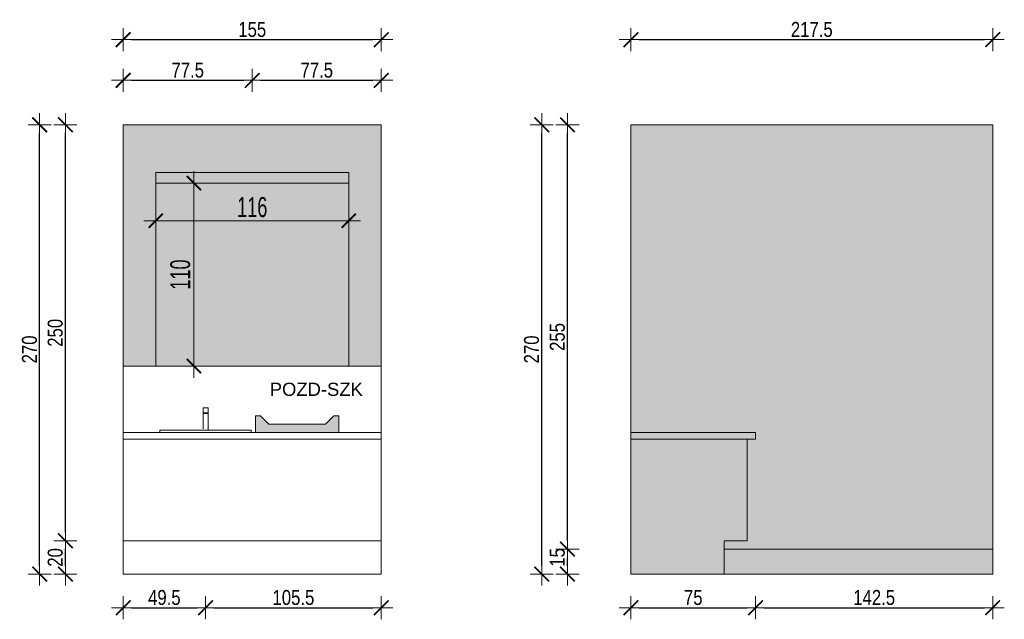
# Model space of a CAD drawing. Header units: millimetres. Extents: x -13532 to 2392, y -5241 to 5322.
# Tile 47 of 256: x -7431 to -6840, y -3612 to -3252. Entities that reach past the tile are written whole.
import ezdxf

# ---------------------------------------------------------------- set-up
doc = ezdxf.new("R2010")
doc.units = ezdxf.units.MM
doc.linetypes.add('DASHED', pattern=[19.05, 12.7, -6.35])
doc.layers.get('0').update_dxf_attribs({"lineweight": 9, "true_color": 0x939393})
doc.layers.get('Defpoints').update_dxf_attribs({"true_color": 0xdae6d4})
doc.layers.add('- 01 - DRZWI I OKNA', color=7, linetype='Continuous', lineweight=20, true_color=0x7f7f7f)
doc.layers.add('a___wymiary', color=7, linetype='Continuous', lineweight=5, true_color=0x666666)
for name, color, linetype, lineweight in [('- AGP-1_OPISY', 7, 'Continuous', 9), ('_A_ROZWINIĘCIA_MEBLE', 251, 'Continuous', 15), ('_A_ROZWINIĘCIA_WYMIARY', 252, 'Continuous', 15), ('cz-sr', 150, 'Continuous', 15)]:
    doc.layers.add(name, color=color, linetype=linetype, lineweight=lineweight)
doc.styles.add('ARIAL', font='arial.ttf', dxfattribs={"width": 0.8})
doc.styles.add('DIM', font='arial.ttf', dxfattribs={"width": 0.65})
doc.styles.get("Standard").update_dxf_attribs({"font": 'arial.ttf'})
doc.dimstyles.new('1_50', dxfattribs={"dimtxt": 9, "dimasz": 5, "dimexe": 1.25, "dimexo": 0.625, "dimgap": 1.5, "dimtad": 1, "dimdec": 3, "dimrnd": 0.5, "dimdsep": 46, "dimtxsty": 'ARIAL', "dimblk": 'znacznik', "dimcen": 1.5, "dimse1": 1, "dimse2": 1, "dimclrd": 6, "dimclrt": 6, "dimazin": 0, "dimtfac": 1, "dimtdec": 3, "dimtmove": 0, "dimatfit": 3, "dimldrblk": 'znacznik', "dimfxl": 1, "dimarcsym": 0})
doc.dimstyles.new('BP_EU_25-50', dxfattribs={"dimtxt": 12, "dimasz": 0.8, "dimexe": 0.75, "dimexo": 1, "dimgap": 2, "dimtad": 1, "dimdec": 0, "dimzin": 9, "dimdsep": 46, "dimtxsty": 'DIM', "dimblk": 'ARCH_1', "dimcen": 0, "dimdle": 50, "dimse1": 1, "dimse2": 1, "dimclrd": 256, "dimclre": 256, "dimclrt": 256, "dimadec": 0, "dimazin": 2, "dimtfac": 1, "dimtdec": 0, "dimtix": 1, "dimtmove": 2, "dimatfit": 0, "dimfxl": 0.75, "dimtolj": 1, "dimtzin": 0, "dimlwd": 15, "dimlwe": -1, "dimarcsym": 0})

# ---------------------------------------------------------------- blocks, each defined once
blk = doc.blocks.new('ffgfdd')
at = {"layer": '_A_ROZWINIĘCIA_MEBLE', "true_color": 0x999999}
h = blk.add_hatch(color=253, dxfattribs=at)
h.dxf.hatch_style = 1
h.paths.add_polyline_path([(24560.33, 7301.67), (24560.33, 7295.32), (24676.33, 7295.32), (24676.33, 7301.67)])
at = {"layer": '_A_ROZWINIĘCIA_MEBLE'}
h = blk.add_hatch(color=256, dxfattribs=at)
h.dxf.hatch_style = 1
h.set_gradient(color1=(101, 101, 97), rotation=45, centered=1, tint=1)
edge = h.paths.add_edge_path()
edge.add_line((24560.33, 7185.32), (24676.33, 7185.32))
edge.add_line((24676.33, 7185.32), (24676.33, 7295.32))
edge.add_line((24676.33, 7295.32), (24560.33, 7295.32))
edge.add_line((24560.33, 7295.32), (24560.33, 7188.5))
at = {"layer": '- 01 - DRZWI I OKNA'}
for points in [[(24560.33, 7185.32), (24560.33, 7295.32)], [(24560.33, 7295.32), (24670.33, 7295.32)], [(24676.33, 7185.32), (24676.33, 7295.32)], [(24560.33, 7185.32), (24676.33, 7185.32)]]:
    blk.add_lwpolyline(points, dxfattribs=at)
at = {"layer": '_A_ROZWINIĘCIA_MEBLE'}
blk.add_lwpolyline([(24560.33, 7301.67), (24676.33, 7301.67), (24676.33, 7295.32), (24560.33, 7295.32)], close=True, dxfattribs=at)
blk = doc.blocks.new('ARCH_1')
for p, q in [((0, 7.5), (0, -7.5)), ((8.92, 0), (-8.92, 0))]:
    blk.add_line(p, q)
at = {"const_width": 1.5}
blk.add_lwpolyline([(5.3, 5.3), (-5.3, -5.3)], dxfattribs=at)
blk = doc.blocks.new('*D742')
at = {"layer": '_A_ROZWINIĘCIA_WYMIARY', "lineweight": 15}
blk.add_line((-7234.35, -3372.46), (-7348.75, -3372.46), dxfattribs=at)
at = {"layer": 'Defpoints', "color": 0}
for p in [(-7349.55, -3372.46), (-7233.55, -3372.46), (-7349.55, -3379.69)]:
    blk.add_point(p, dxfattribs=at)
at = {"layer": '_A_ROZWINIĘCIA_WYMIARY', "lineweight": 15, "xscale": 0.8, "yscale": 0.8, "zscale": 0.8, "rotation": 180}
blk.add_blockref('ARCH_1', (-7349.55, -3372.46), dxfattribs=at)
at = {"layer": '_A_ROZWINIĘCIA_WYMIARY', "lineweight": 15, "xscale": 0.8, "yscale": 0.8, "zscale": 0.8}
blk.add_blockref('ARCH_1', (-7233.55, -3372.46), dxfattribs=at)
at = {"layer": '_A_ROZWINIĘCIA_WYMIARY', "insert": (-7291.55, -3364.34), "char_height": 12, "attachment_point": 5, "style": 'DIM'}
blk.add_mtext('\\A1;116', dxfattribs=at)
blk = doc.blocks.new('leżadełko')
at = {"true_color": 0xffffff}
h = blk.add_hatch(color=7, dxfattribs=at)
h.dxf.hatch_style = 1
h.paths.add_polyline_path([(2072.25, -4878.45), (2122.25, -4878.45), (2122.25, -4868.45), (2119.25, -4868.45), (2114.25, -4873.45), (2097.64, -4873.45), (2088.6, -4873.45), (2080.25, -4873.45), (2075.25, -4868.45), (2072.25, -4868.45)])
for p, q in [((2072.25, -4878.45), (2072.25, -4868.45)), ((2072.25, -4868.45), (2075.25, -4868.45)), ((2080.25, -4873.45), (2075.25, -4868.45)), ((2114.25, -4873.45), (2119.25, -4868.45)), ((2122.25, -4868.45), (2119.25, -4868.45)), ((2122.25, -4878.45), (2122.25, -4868.45)), ((2080.25, -4873.45), (2097.64, -4873.45)), ((2088.6, -4873.45), (2105.99, -4873.45)), ((2114.25, -4873.45), (2097.64, -4873.45)), ((2072.25, -4878.45), (2122.25, -4878.45))]:
    blk.add_line(p, q)
blk = doc.blocks.new('fgdfadfsfki')
at = {"layer": 'a___wymiary', "true_color": 0xffffff}
blk.add_hatch(color=7, dxfattribs=at).paths.add_polyline_path([(18708.92, 9116.67), (18708.92, 9120.67), (18783.92, 9120.67), (18783.92, 9116.67), (18783.92, 9035.67), (18727.92, 9035.67), (18727.92, 9055.67), (18713.92, 9055.67), (18713.92, 9116.67)])
at = {"layer": 'a___wymiary'}
for points in [[(18773.92, 9116.67), (18708.92, 9116.67), (18708.92, 9120.67), (18783.92, 9120.67), (18783.92, 9116.67)], [(18783.92, 9035.67), (18727.92, 9035.67), (18727.92, 9055.67), (18713.92, 9055.67), (18713.92, 9116.67), (18783.92, 9116.67), (18783.92, 9035.67)]]:
    blk.add_lwpolyline(points, dxfattribs=at)
blk = doc.blocks.new('*D743')
at = {"layer": '_A_ROZWINIĘCIA_WYMIARY', "lineweight": 15}
blk.add_line((-7326.62, -3459.03), (-7326.62, -3350.63), dxfattribs=at)
at = {"layer": 'Defpoints', "color": 0}
for p in [(-7326.62, -3349.83), (-7202.83, -3349.83), (-7245.25, -3459.83)]:
    blk.add_point(p, dxfattribs=at)
at = {"layer": '_A_ROZWINIĘCIA_WYMIARY', "lineweight": 15, "xscale": 0.8, "yscale": 0.8, "zscale": 0.8}
for p, rotation in [((-7326.62, -3349.83), 90), ((-7326.62, -3459.83), 270)]:
    blk.add_blockref('ARCH_1', p, dxfattribs=dict(at, rotation=rotation))
at = {"layer": '_A_ROZWINIĘCIA_WYMIARY', "insert": (-7334.75, -3404.83), "char_height": 12, "attachment_point": 5, "rotation": 90, "style": 'DIM'}
blk.add_mtext('\\A1;110', dxfattribs=at)
blk = doc.blocks.new('znacznik')
at = {"layer": 'a___wymiary'}
for p, q in [((0, 1.39), (0, -1.39)), ((1.39, 0), (-1.39, 0))]:
    blk.add_line(p, q, dxfattribs=at)
at = {"layer": 'a___wymiary', "const_width": 0.2}
blk.add_lwpolyline([(0.88, 0.88), (-0.88, -0.88)], dxfattribs=at)
blk = doc.blocks.new('*D749')
at = {"layer": 'cz-sr', "color": 6, "lineweight": -2}
blk.add_line((-7403.83, -3579.83), (-7403.83, -3569.83), dxfattribs=at)
at = {"layer": 'Defpoints', "color": 0}
for p in [(-7403.83, -3564.83), (-7372.35, -3564.83), (-7387.25, -3584.83)]:
    blk.add_point(p, dxfattribs=at)
at = {"layer": 'cz-sr', "color": 6, "lineweight": -2, "xscale": 5, "yscale": 5, "zscale": 5}
for p, rotation in [((-7403.83, -3564.83), 90), ((-7403.83, -3584.83), 270)]:
    blk.add_blockref('znacznik', p, dxfattribs=dict(at, rotation=rotation))
at = {"layer": 'cz-sr', "color": 6, "insert": (-7409.93, -3574.83), "char_height": 9, "attachment_point": 5, "rotation": 90, "style": 'ARIAL'}
blk.add_mtext('20', dxfattribs=at)
blk = doc.blocks.new('*D750')
at = {"layer": 'cz-sr', "color": 6, "lineweight": -2}
blk.add_line((-7419.32, -3579.83), (-7419.32, -3319.83), dxfattribs=at)
at = {"layer": 'Defpoints', "color": 0}
for p in [(-7419.32, -3314.83), (-7376.31, -3314.83), (-7387.25, -3584.83)]:
    blk.add_point(p, dxfattribs=at)
at = {"layer": 'cz-sr', "color": 6, "lineweight": -2, "xscale": 5, "yscale": 5, "zscale": 5}
for p, rotation in [((-7419.32, -3314.83), 90), ((-7419.32, -3584.83), 270)]:
    blk.add_blockref('znacznik', p, dxfattribs=dict(at, rotation=rotation))
at = {"layer": 'cz-sr', "color": 6, "insert": (-7425.41, -3449.83), "char_height": 9, "attachment_point": 5, "rotation": 90, "style": 'ARIAL'}
blk.add_mtext('270', dxfattribs=at)
blk = doc.blocks.new('*D751')
at = {"layer": 'cz-sr', "color": 6, "lineweight": -2}
blk.add_line((-7364.12, -3263.64), (-7218.98, -3263.64), dxfattribs=at)
at = {"layer": 'Defpoints', "color": 0}
for p in [(-7213.98, -3263.64), (-7213.98, -3275.88), (-7369.12, -3284.83)]:
    blk.add_point(p, dxfattribs=at)
at = {"layer": 'cz-sr', "color": 6, "lineweight": -2, "xscale": 5, "yscale": 5, "zscale": 5, "rotation": 180}
blk.add_blockref('znacznik', (-7369.12, -3263.64), dxfattribs=at)
at = {"layer": 'cz-sr', "color": 6, "lineweight": -2, "xscale": 5, "yscale": 5, "zscale": 5}
blk.add_blockref('znacznik', (-7213.98, -3263.64), dxfattribs=at)
at = {"layer": 'cz-sr', "color": 6, "insert": (-7291.55, -3257.54), "char_height": 9, "attachment_point": 5, "style": 'ARIAL'}
blk.add_mtext('155', dxfattribs=at)
blk = doc.blocks.new('*D752')
at = {"layer": 'cz-sr', "color": 6, "lineweight": -2}
blk.add_line((-7403.83, -3559.83), (-7403.83, -3319.83), dxfattribs=at)
at = {"layer": 'Defpoints', "color": 0}
for p in [(-7403.83, -3314.83), (-7387.25, -3314.83), (-7387.25, -3564.83)]:
    blk.add_point(p, dxfattribs=at)
at = {"layer": 'cz-sr', "color": 6, "lineweight": -2, "xscale": 5, "yscale": 5, "zscale": 5}
for p, rotation in [((-7403.83, -3314.83), 90), ((-7403.83, -3564.83), 270)]:
    blk.add_blockref('znacznik', p, dxfattribs=dict(at, rotation=rotation))
at = {"layer": 'cz-sr', "color": 6, "insert": (-7409.93, -3439.83), "char_height": 9, "attachment_point": 5, "rotation": 90, "style": 'ARIAL'}
blk.add_mtext('250', dxfattribs=at)
blk = doc.blocks.new('*D753')
at = {"layer": 'cz-sr', "color": 6, "lineweight": -2}
blk.add_line((-7364.12, -3605.07), (-7324.62, -3605.07), dxfattribs=at)
at = {"layer": 'Defpoints', "color": 0}
for p in [(-7319.62, -3498.33), (-7369.12, -3584.83), (-7319.62, -3605.07)]:
    blk.add_point(p, dxfattribs=at)
at = {"layer": 'cz-sr', "color": 6, "lineweight": -2, "xscale": 5, "yscale": 5, "zscale": 5, "rotation": 180}
blk.add_blockref('znacznik', (-7369.12, -3605.07), dxfattribs=at)
at = {"layer": 'cz-sr', "color": 6, "lineweight": -2, "xscale": 5, "yscale": 5, "zscale": 5}
blk.add_blockref('znacznik', (-7319.62, -3605.07), dxfattribs=at)
at = {"layer": 'cz-sr', "color": 6, "insert": (-7344.37, -3598.97), "char_height": 9, "attachment_point": 5, "style": 'ARIAL'}
blk.add_mtext('49.5', dxfattribs=at)
blk = doc.blocks.new('*D755')
at = {"layer": 'cz-sr', "color": 6, "lineweight": -2}
blk.add_line((-7314.62, -3605.07), (-7218.98, -3605.07), dxfattribs=at)
at = {"layer": 'Defpoints', "color": 0}
for p in [(-7213.98, -3484.83), (-7319.62, -3498.33), (-7213.98, -3605.07)]:
    blk.add_point(p, dxfattribs=at)
at = {"layer": 'cz-sr', "color": 6, "lineweight": -2, "xscale": 5, "yscale": 5, "zscale": 5, "rotation": 180}
blk.add_blockref('znacznik', (-7319.62, -3605.07), dxfattribs=at)
at = {"layer": 'cz-sr', "color": 6, "lineweight": -2, "xscale": 5, "yscale": 5, "zscale": 5}
blk.add_blockref('znacznik', (-7213.98, -3605.07), dxfattribs=at)
at = {"layer": 'cz-sr', "color": 6, "insert": (-7266.8, -3598.97), "char_height": 9, "attachment_point": 5, "style": 'ARIAL'}
blk.add_mtext('105.5', dxfattribs=at)
blk = doc.blocks.new('*D756')
at = {"layer": 'cz-sr', "color": 6, "lineweight": -2}
blk.add_line((-7102.05, -3579.83), (-7102.05, -3574.83), dxfattribs=at)
at = {"layer": 'Defpoints', "color": 0}
for p in [(-7102.05, -3569.83), (-7085.46, -3569.83), (-7085.46, -3584.83)]:
    blk.add_point(p, dxfattribs=at)
at = {"layer": 'cz-sr', "color": 6, "lineweight": -2, "xscale": 5, "yscale": 5, "zscale": 5}
for p, rotation in [((-7102.05, -3569.83), 90), ((-7102.05, -3584.83), 270)]:
    blk.add_blockref('znacznik', p, dxfattribs=dict(at, rotation=rotation))
at = {"layer": 'cz-sr', "color": 6, "insert": (-7108.14, -3574.83), "char_height": 9, "attachment_point": 5, "rotation": 90, "style": 'ARIAL'}
blk.add_mtext('15', dxfattribs=at)
blk = doc.blocks.new('*D757')
at = {"layer": 'cz-sr', "color": 6, "lineweight": -2}
blk.add_line((-7117.53, -3579.83), (-7117.53, -3319.83), dxfattribs=at)
at = {"layer": 'Defpoints', "color": 0}
for p in [(-7117.53, -3314.83), (-7047.95, -3314.83), (-7085.46, -3584.83)]:
    blk.add_point(p, dxfattribs=at)
at = {"layer": 'cz-sr', "color": 6, "lineweight": -2, "xscale": 5, "yscale": 5, "zscale": 5}
for p, rotation in [((-7117.53, -3314.83), 90), ((-7117.53, -3584.83), 270)]:
    blk.add_blockref('znacznik', p, dxfattribs=dict(at, rotation=rotation))
at = {"layer": 'cz-sr', "color": 6, "insert": (-7123.63, -3449.83), "char_height": 9, "attachment_point": 5, "rotation": 90, "style": 'ARIAL'}
blk.add_mtext('270', dxfattribs=at)
blk = doc.blocks.new('*D758')
at = {"layer": 'cz-sr', "color": 6, "lineweight": -2}
blk.add_line((-7058.98, -3263.64), (-6851.48, -3263.64), dxfattribs=at)
at = {"layer": 'Defpoints', "color": 0}
for p in [(-6846.48, -3263.64), (-7063.98, -3284.83), (-6846.48, -3296.68)]:
    blk.add_point(p, dxfattribs=at)
at = {"layer": 'cz-sr', "color": 6, "lineweight": -2, "xscale": 5, "yscale": 5, "zscale": 5, "rotation": 180}
blk.add_blockref('znacznik', (-7063.98, -3263.64), dxfattribs=at)
at = {"layer": 'cz-sr', "color": 6, "lineweight": -2, "xscale": 5, "yscale": 5, "zscale": 5}
blk.add_blockref('znacznik', (-6846.48, -3263.64), dxfattribs=at)
at = {"layer": 'cz-sr', "color": 6, "insert": (-6955.23, -3257.54), "char_height": 9, "attachment_point": 5, "style": 'ARIAL'}
blk.add_mtext('217.5', dxfattribs=at)
blk = doc.blocks.new('*D759')
at = {"layer": 'cz-sr', "color": 6, "lineweight": -2}
blk.add_line((-7102.05, -3564.83), (-7102.05, -3319.83), dxfattribs=at)
at = {"layer": 'Defpoints', "color": 0}
for p in [(-7102.05, -3314.83), (-7047.95, -3314.83), (-7085.46, -3569.83)]:
    blk.add_point(p, dxfattribs=at)
at = {"layer": 'cz-sr', "color": 6, "lineweight": -2, "xscale": 5, "yscale": 5, "zscale": 5}
for p, rotation in [((-7102.05, -3314.83), 90), ((-7102.05, -3569.83), 270)]:
    blk.add_blockref('znacznik', p, dxfattribs=dict(at, rotation=rotation))
at = {"layer": 'cz-sr', "color": 6, "insert": (-7108.14, -3442.33), "char_height": 9, "attachment_point": 5, "rotation": 90, "style": 'ARIAL'}
blk.add_mtext('255', dxfattribs=at)
blk = doc.blocks.new('*D760')
at = {"layer": 'cz-sr', "color": 6, "lineweight": -2}
blk.add_line((-7058.98, -3605.07), (-6993.98, -3605.07), dxfattribs=at)
at = {"layer": 'Defpoints', "color": 0}
for p in [(-6988.98, -3499.83), (-7063.98, -3584.83), (-6988.98, -3605.07)]:
    blk.add_point(p, dxfattribs=at)
at = {"layer": 'cz-sr', "color": 6, "lineweight": -2, "xscale": 5, "yscale": 5, "zscale": 5, "rotation": 180}
blk.add_blockref('znacznik', (-7063.98, -3605.07), dxfattribs=at)
at = {"layer": 'cz-sr', "color": 6, "lineweight": -2, "xscale": 5, "yscale": 5, "zscale": 5}
blk.add_blockref('znacznik', (-6988.98, -3605.07), dxfattribs=at)
at = {"layer": 'cz-sr', "color": 6, "insert": (-7026.48, -3598.99), "char_height": 9, "attachment_point": 5, "style": 'ARIAL'}
blk.add_mtext('75', dxfattribs=at)
blk = doc.blocks.new('*D761')
at = {"layer": 'cz-sr', "color": 6, "lineweight": -2}
blk.add_line((-6983.98, -3605.07), (-6851.48, -3605.07), dxfattribs=at)
at = {"layer": 'Defpoints', "color": 0}
for p in [(-6988.98, -3499.83), (-6846.48, -3512.5), (-6846.48, -3605.07)]:
    blk.add_point(p, dxfattribs=at)
at = {"layer": 'cz-sr', "color": 6, "lineweight": -2, "xscale": 5, "yscale": 5, "zscale": 5, "rotation": 180}
blk.add_blockref('znacznik', (-6988.98, -3605.07), dxfattribs=at)
at = {"layer": 'cz-sr', "color": 6, "lineweight": -2, "xscale": 5, "yscale": 5, "zscale": 5}
blk.add_blockref('znacznik', (-6846.48, -3605.07), dxfattribs=at)
at = {"layer": 'cz-sr', "color": 6, "insert": (-6917.73, -3598.97), "char_height": 9, "attachment_point": 5, "style": 'ARIAL'}
blk.add_mtext('142.5', dxfattribs=at)
blk = doc.blocks.new('*D768')
at = {"layer": 'cz-sr', "color": 6, "lineweight": -2}
blk.add_line((-7364.12, -3288.08), (-7296.55, -3288.08), dxfattribs=at)
at = {"layer": 'Defpoints', "color": 0}
for p in [(-7291.55, -3288.08), (-7291.55, -3343.48), (-7369.12, -3436.75)]:
    blk.add_point(p, dxfattribs=at)
at = {"layer": 'cz-sr', "color": 6, "lineweight": -2, "xscale": 5, "yscale": 5, "zscale": 5, "rotation": 180}
blk.add_blockref('znacznik', (-7369.12, -3288.08), dxfattribs=at)
at = {"layer": 'cz-sr', "color": 6, "lineweight": -2, "xscale": 5, "yscale": 5, "zscale": 5}
blk.add_blockref('znacznik', (-7291.55, -3288.08), dxfattribs=at)
at = {"layer": 'cz-sr', "color": 6, "insert": (-7330.33, -3282), "char_height": 9, "attachment_point": 5, "style": 'ARIAL'}
blk.add_mtext('77.5', dxfattribs=at)
blk = doc.blocks.new('*D769')
at = {"layer": 'cz-sr', "color": 6, "lineweight": -2}
blk.add_line((-7286.55, -3288.08), (-7218.98, -3288.08), dxfattribs=at)
at = {"layer": 'Defpoints', "color": 0}
for p in [(-7213.98, -3288.08), (-7213.98, -3320.39), (-7291.55, -3343.48)]:
    blk.add_point(p, dxfattribs=at)
at = {"layer": 'cz-sr', "color": 6, "lineweight": -2, "xscale": 5, "yscale": 5, "zscale": 5, "rotation": 180}
blk.add_blockref('znacznik', (-7291.55, -3288.08), dxfattribs=at)
at = {"layer": 'cz-sr', "color": 6, "lineweight": -2, "xscale": 5, "yscale": 5, "zscale": 5}
blk.add_blockref('znacznik', (-7213.98, -3288.08), dxfattribs=at)
at = {"layer": 'cz-sr', "color": 6, "insert": (-7252.76, -3282), "char_height": 9, "attachment_point": 5, "style": 'ARIAL'}
blk.add_mtext('77.5', dxfattribs=at)

msp = doc.modelspace()

# ---------------------------------------------------------------- hatches: boundary and pattern name
at = {"linetype": 'Continuous', "lineweight": 50, "true_color": 0xc2e0ff}
h = msp.add_hatch(color=254, dxfattribs=at)
h.dxf.hatch_style = 1
h.paths.add_polyline_path([(-7369.1172, -3314.833), (-7369.1172, -3459.833), (-7213.9789, -3459.833), (-7213.9789, -3314.833)])
h = msp.add_hatch(color=254, dxfattribs=at)
h.dxf.hatch_style = 1
h.paths.add_polyline_path([(-7063.9789, -3314.833), (-7063.9788, -3569.8332), (-6846.4789, -3569.8332), (-6846.4789, -3314.833)])
at = {"true_color": 0xa5a5a5}
msp.add_hatch(color=253, dxfattribs=at).paths.add_polyline_path([(-6846.4789, -3584.833), (-7007.9779, -3584.833), (-7007.9779, -3569.8332), (-6846.4789, -3569.8332)])

# ---------------------------------------------------------------- linework, layer by layer
at = {"layer": '_A_ROZWINIĘCIA_MEBLE', "linetype": 'DASHED'}
for points in [[(-7318.1248, -3498.333), (-7318.1248, -3484.833), (-7321.1248, -3484.833), (-7321.1248, -3498.333)], [(-7318.1248, -3484.833), (-7318.1248, -3487.833), (-7321.1248, -3487.833), (-7321.1248, -3484.833)], [(-7319.6248, -3488.2921), (-7320.6248, -3488.2921), (-7320.6248, -3487.833)], [(-7319.6248, -3488.2921), (-7318.6248, -3488.2921), (-7318.6248, -3487.833)], [(-7318.1248, -3498.333), (-7321.1248, -3498.333)]]:
    msp.add_lwpolyline(points, dxfattribs=at)
at = {"layer": 'cz-sr'}
for points in [[(-7369.1172, -3314.833), (-7369.1172, -3584.833)], [(-7369.1172, -3314.833), (-7213.9789, -3314.833)], [(-7213.9789, -3314.833), (-7213.9789, -3584.833)], [(-7063.9789, -3314.833), (-6846.4789, -3314.833)], [(-7063.9789, -3314.833), (-7063.9789, -3584.833)], [(-6846.4789, -3314.833), (-6846.4789, -3584.833)], [(-7213.9789, -3459.833), (-7369.1172, -3459.833)], [(-7213.9789, -3499.833), (-7369.1172, -3499.833)], [(-7292.1248, -3499.833), (-7292.1248, -3498.333), (-7347.1248, -3498.333), (-7347.1248, -3499.833)], [(-7213.9789, -3503.833), (-7369.1172, -3503.833)], [(-7213.9789, -3564.833), (-7369.1172, -3564.833)], [(-7007.9788, -3569.8332), (-6846.4789, -3569.8332)], [(-7369.1172, -3584.833), (-7213.9789, -3584.833)], [(-7063.9789, -3584.833), (-6846.4789, -3584.833)]]:
    msp.add_lwpolyline(points, dxfattribs=at)

# ---------------------------------------------------------------- block references
at = {"layer": '_A_ROZWINIĘCIA_MEBLE', "xscale": -1}
msp.add_blockref('leżadełko', (-5167.3168, 1378.618), dxfattribs=at)
at = {"layer": 'a___wymiary', "xscale": -1}
msp.add_blockref('fgdfadfsfki', (11719.9367, -12620.5075), dxfattribs=at)
at = {"layer": 'cz-sr'}
msp.add_blockref('ffgfdd', (-31909.8775, -10645.1494), dxfattribs=at)

# ---------------------------------------------------------------- texts
at = {"layer": '- AGP-1_OPISY', "color": 7, "lineweight": 18, "insert": (-7281.0224, -3469.8228), "char_height": 7.9233, "width": 242.596805, "attachment_point": 1}
msp.add_mtext('{\\fArial|b0|i0|c238|p34;POZD-SZK}', dxfattribs=at)

# ---------------------------------------------------------------- dimensions: what is measured, and where the dimension line sits
at = {"layer": '_A_ROZWINIĘCIA_WYMIARY'}
dim = msp.add_linear_dim(base=(-7326.6239, -3349.833), p1=(-7245.2534, -3459.833), p2=(-7202.8276, -3349.833), angle=90, dimstyle='BP_EU_25-50', dxfattribs=at)
dim.commit()
dim.dimension.update_dxf_attribs({"geometry": '*D743', "text_midpoint": (-7334.7508, -3404.833)})
dim = msp.add_linear_dim(base=(-7349.5481, -3372.4632), p1=(-7233.5481, -3372.4632), p2=(-7349.5481, -3379.6904), dimstyle='BP_EU_25-50', override={"dimblk": 'ARCH_1'}, dxfattribs=at)
dim.commit()
dim.dimension.update_dxf_attribs({"geometry": '*D742', "text_midpoint": (-7291.5481, -3364.3363)})
at = {"layer": 'cz-sr'}
for base, p1, p2, picture, middle in [((-7213.9789, -3263.6371), (-7369.1163, -3284.833), (-7213.9789, -3275.8813), '*D751', (-7291.5476, -3257.542)), ((-6846.4789, -3263.6371), (-7063.9779, -3284.833), (-6846.4789, -3296.6771), '*D758', (-6955.2284, -3257.542))]:
    dim = msp.add_linear_dim(base=base, p1=p1, p2=p2, dimstyle='1_50', override={"dimblk": 'znacznik'}, dxfattribs=at)
    dim.commit()
    dim.dimension.update_dxf_attribs({"geometry": picture, "text_midpoint": middle})
for base, p1, p2, picture, middle in [((-7291.5481, -3288.0787), (-7369.1172, -3436.7463), (-7291.5481, -3343.4758), '*D768', (-7330.3327, -3282.0019)), ((-7213.9789, -3288.0787), (-7291.5481, -3343.4758), (-7213.9789, -3320.3891), '*D769', (-7252.7635, -3282.0019)), ((-7213.9789, -3605.0662), (-7319.6248, -3498.333), (-7213.9789, -3484.833), '*D755', (-7266.8018, -3598.971)), ((-7319.62477, -3605.06615), (-7369.11631, -3584.83302), (-7319.62477, -3498.33302), '*D753', (-7344.37054, -3598.97099)), ((-6988.9788, -3605.0662), (-7063.9779, -3584.833), (-6988.9788, -3499.833), '*D760', (-7026.4784, -3598.9894)), ((-6846.4789, -3605.0662), (-6988.9788, -3499.833), (-6846.4789, -3512.4964), '*D761', (-6917.7289, -3598.971))]:
    dim = msp.add_linear_dim(base=base, p1=p1, p2=p2, dimstyle='1_50', dxfattribs=at)
    dim.commit()
    dim.dimension.update_dxf_attribs({"geometry": picture, "text_midpoint": middle})
for base, p1, p2, picture, middle in [((-7419.3198, -3314.833), (-7387.2464, -3584.833), (-7376.3096, -3314.833), '*D750', (-7425.4149, -3449.833)), ((-7117.5336, -3314.833), (-7085.4602, -3584.833), (-7047.9455, -3314.833), '*D757', (-7123.6288, -3449.833))]:
    dim = msp.add_linear_dim(base=base, p1=p1, p2=p2, angle=90, dimstyle='1_50', override={"dimblk": 'znacznik'}, dxfattribs=at)
    dim.commit()
    dim.dimension.update_dxf_attribs({"geometry": picture, "text_midpoint": middle})
for base, p1, p2, picture, middle in [((-7403.8325, -3314.833), (-7387.2464, -3564.833), (-7387.2464, -3314.833), '*D752', (-7409.9277, -3439.833)), ((-7102.0464, -3314.833), (-7085.4602, -3569.8332), (-7047.9455, -3314.833), '*D759', (-7108.1415, -3442.3331))]:
    dim = msp.add_linear_dim(base=base, p1=p1, p2=p2, angle=90, dimstyle='1_50', dxfattribs=at)
    dim.commit()
    dim.dimension.update_dxf_attribs({"geometry": picture, "text_midpoint": middle})
for base, p1, p2, picture, middle in [((-7403.8325, -3564.833), (-7387.2464, -3584.833), (-7372.345, -3564.833), '*D749', (-7403.8325, -3574.833)), ((-7102.0464, -3569.8332), (-7085.4602, -3584.833), (-7085.4612, -3569.8332), '*D756', (-7102.0464, -3574.8332))]:
    dim = msp.add_linear_dim(base=base, p1=p1, p2=p2, angle=90, dimstyle='1_50', override={"dimblk": 'znacznik'}, dxfattribs=at)
    dim.commit()
    dim.dimension.update_dxf_attribs({"geometry": picture, "text_midpoint": middle, "dimtype": 160})

doc.saveas('drawing.dxf')
